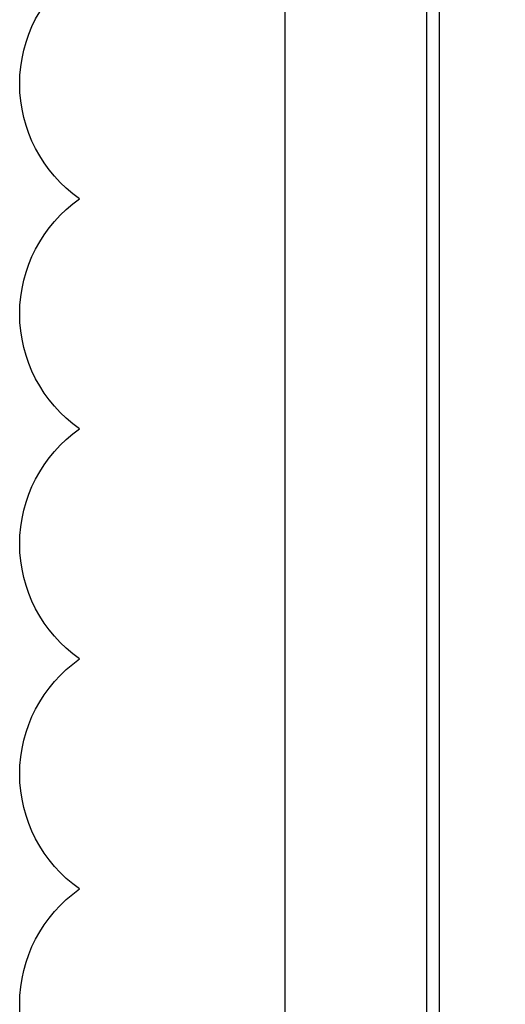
# Model space of a CAD drawing. Header units: millimetres. Extents: x 203 to 3426, y 719 to 2381.
# Tile 111 of 185: x 3330 to 3346, y 2254 to 2286. Entities that reach past the tile are written whole.
import ezdxf

# ---------------------------------------------------------------- set-up
doc = ezdxf.new("R2010")
doc.units = ezdxf.units.MM
doc.layers.add('_IE_REW01', color=30, linetype='Continuous')
doc.layers.add('E_Legrand_obudowy', color=7, linetype='Continuous')

# ---------------------------------------------------------------- blocks, each defined once
blk = doc.blocks.new('XL3 160 wnękowa 6x24M')
at = {"layer": 'E_Legrand_obudowy'}
for points in [[(270.87, 0), (-270.87, 0), (-290.01, -2.63), (-309.16, -11.66), (-323.43, -28.58), (-332.44, -44), (-335.06, -65.81), (-335.06, -573.88), (-335.06, -1088.34)], [(-288.89, -62.43), (-288.89, -1083.08)], [(-284.76, -62.43), (-284.76, -1083.08)]]:
    blk.add_lwpolyline(points, dxfattribs=at)
blk = doc.blocks.new('G$C3556625F')
at = {"layer": 'E_Legrand_obudowy', "color": 67, "true_color": 0x727430, "xscale": 0.1, "yscale": 0.1, "zscale": 0.1}
blk.add_blockref('XL3 160 wnękowa 6x24M', (-68.6374, 119.4025), dxfattribs=at)

msp = doc.modelspace()

# ---------------------------------------------------------------- linework, layer by layer
at = {"layer": '_IE_REW01'}
msp.add_lwpolyline([(3332.192, 2250.346, -0.5206), (3332.192, 2257.846, -0.5206), (3332.192, 2265.346, -0.5206), (3332.192, 2272.846, -0.5206), (3332.192, 2280.346, -0.5206), (3332.192, 2287.846, -0.5206), (3332.192, 2295.346, -0.5206), (3332.192, 2302.846, -0.5206), (3332.192, 2310.346, -0.5206), (3332.192, 2317.846, -0.5206), (3332.192, 2325.346, -0.5206)], format="xyb", dxfattribs=at)

# ---------------------------------------------------------------- block references
msp.add_blockref('G$C3556625F', (3441.022, 2207.143))

doc.saveas('drawing.dxf')
